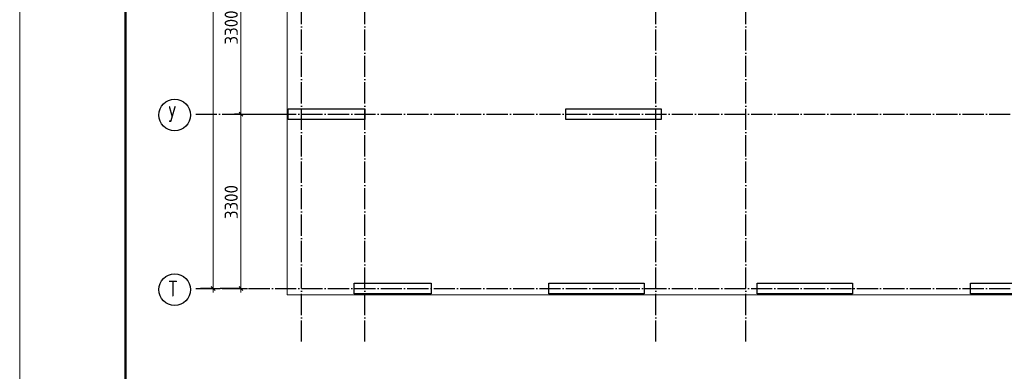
# Model space of a CAD drawing. Header units: millimetres. Extents: x -49773 to 2322955, y -3321 to 58485.
# Tile 123 of 256: x 536917 to 555535, y 31136 to 37783. Entities that reach past the tile are written whole.
import ezdxf

# ---------------------------------------------------------------- set-up
doc = ezdxf.new("R2010")
doc.units = ezdxf.units.MM
for name, pattern in [('______11', [500, 400, -50, 0, -50]), ('______3', [500, 400, -100]), ('______5', [1100, 800, -100, 100, -100])]:
    doc.linetypes.add(name, pattern=pattern)
doc.layers.add('Standard', color=7, linetype='Continuous', lineweight=25)
doc.layers.add('Балка_ общее', color=7, linetype='______3', lineweight=13)
doc.layers.add('Осевая линия_ общее', color=7, linetype='______5', lineweight=13, true_color=0xa0a0a0)
doc.styles.add('ISOCPEUR', font='txt')

msp = doc.modelspace()

# ---------------------------------------------------------------- linework, layer by layer
at = {"color": 7, "linetype": 'Continuous', "lineweight": 25, "transparency": 33554687}
for p, q in [((541994.6, 35899.3), (541994.6, 36099.3)), ((541994.6, 36099.3), (543444.6, 36099.3)), ((543444.6, 36099.3), (543444.6, 35899.3)), ((547244.6, 35899.3), (547244.6, 36099.3)), ((547244.6, 36099.3), (549044.6, 36099.3)), ((549044.6, 36099.3), (549044.6, 35899.3)), ((543444.6, 35899.3), (541994.6, 35899.3)), ((549044.6, 35899.3), (547244.6, 35899.3)), ((543244.6, 32599.3), (543244.6, 32799.3)), ((543244.6, 32799.3), (544694.6, 32799.3)), ((544694.6, 32799.3), (544694.6, 32599.3)), ((546924.6, 32599.3), (546924.6, 32799.3)), ((546924.6, 32799.3), (548724.6, 32799.3)), ((548724.6, 32799.3), (548724.6, 32599.3)), ((550864.6, 32599.3), (550864.6, 32799.3)), ((550864.6, 32799.3), (552664.6, 32799.3)), ((552664.6, 32799.3), (552664.6, 32599.3)), ((554894.6, 32599.3), (554894.6, 32799.3)), ((554894.6, 32799.3), (556344.6, 32799.3)), ((544694.6, 32599.3), (543244.6, 32599.3)), ((548724.6, 32599.3), (546924.6, 32599.3)), ((552664.6, 32599.3), (550864.6, 32599.3)), ((556344.6, 32599.3), (554894.6, 32599.3))]:
    msp.add_line(p, q, dxfattribs=at)
at = {"layer": 'Standard', "color": 7, "linetype": 'Continuous', "lineweight": 13, "transparency": 33554687}
msp.add_lwpolyline([(536916.8, -1424.7), (578916.8, -1424.7), (578916.8, 57975.3), (536916.8, 57975.3), (536916.8, -1424.7)], close=True, dxfattribs=at)
at = {"layer": 'Standard', "color": 7, "linetype": 'Continuous', "lineweight": 50, "transparency": 33554687}
msp.add_lwpolyline([(538916.8, 57475.3), (578416.8, 57475.3), (578416.8, -924.7), (538916.8, -924.7), (538916.8, 57475.3)], close=True, dxfattribs=at)
at = {"layer": 'Standard', "color": 254, "linetype": 'Continuous', "lineweight": 13, "true_color": 0xc4c4ff, "transparency": 33554687}
msp.add_lwpolyline([(541974.6, 32579.4), (558184.6, 32579.4), (558184.6, 53859.4), (541974.6, 53859.4), (541974.6, 32579.4)], dxfattribs=at)
at = {"layer": 'Балка_ общее', "color": 7, "linetype": 'Continuous', "lineweight": 13, "transparency": 33554687}
for p, q in [((541101.5, 35999.3), (541101.5, 39299.3)), ((540576, 32699.3), (540576, 32624.3)), ((541101.5, 32699.3), (541101.5, 32624.3))]:
    msp.add_line(p, q, dxfattribs=at)
at = {"layer": 'Балка_ общее', "color": 251, "linetype": 'Continuous', "lineweight": -3, "true_color": 0x656565, "transparency": 33554687}
for p, q in [((541101.5, 35999.3), (540976.5, 35999.3)), ((541101.5, 35999.3), (541226.5, 35999.3)), ((541101.5, 35999.3), (541877, 35999.3)), ((540576, 32699.3), (540334.6, 32699.3)), ((540576, 32699.3), (540451, 32699.3)), ((540576, 32699.3), (540701, 32699.3)), ((541101.5, 32699.3), (540704.6, 32699.3)), ((541101.5, 32699.3), (540976.5, 32699.3)), ((541101.5, 32699.3), (541226.5, 32699.3))]:
    msp.add_line(p, q, dxfattribs=at)
at = {"layer": 'Балка_ общее', "color": 7, "linetype": 'Continuous', "lineweight": 25, "transparency": 33554687}
for p, q in [((541139, 35961.8), (541064, 36036.8)), ((540613.5, 32661.8), (540538.5, 32736.9)), ((541139, 32661.8), (541064, 32736.9))]:
    msp.add_line(p, q, dxfattribs=at)
at = {"layer": 'Балка_ общее', "color": 7, "linetype": 'Continuous', "lineweight": 13, "transparency": 33554687}
for points in [[(540576, 32699.3), (540576, 42689), (540576, 42689), (540576, 53739.4)], [(541101.5, 32699.3), (541101.5, 33931.4), (541101.5, 33931.4), (541101.5, 35999.3)]]:
    msp.add_lwpolyline(points, dxfattribs=at)
at = {"layer": 'Осевая линия_ общее', "color": 253, "linetype": '______11', "lineweight": -3, "true_color": 0xa0a0a0, "transparency": 33554687}
for p, q in [((542244.6, 31699.3), (542244.6, 55739.4)), ((543444.6, 31699.3), (543444.6, 55739.4)), ((548944.6, 31699.3), (548944.6, 55739.4)), ((550644.6, 31699.3), (550644.6, 55739.4)), ((540244.6, 35999.3), (557034.6, 35999.3)), ((540244.6, 32699.3), (557034.6, 32699.3))]:
    msp.add_line(p, q, dxfattribs=at)
at = {"layer": 'Осевая линия_ общее', "color": 7, "linetype": 'Continuous', "lineweight": 25, "transparency": 33554687}
for centre in [(539848.3, 35979.9), (539848.3, 32679.9)]:
    msp.add_circle(centre, 298.8, dxfattribs=at)

# ---------------------------------------------------------------- texts
at = {"layer": 'Балка_ общее', "color": 7, "linetype": 'Continuous', "lineweight": 25, "transparency": 33554687, "char_height": 250, "width": 816.012, "attachment_point": 7, "rotation": 90, "style": 'ISOCPEUR'}
for insert in [(541041.5, 37311.9), (541041.5, 34011.9)]:
    msp.add_mtext('\\W0.93;3300', dxfattribs=dict(at, insert=insert))
at = {"layer": 'Осевая линия_ общее', "color": 7, "linetype": 'Continuous', "lineweight": 25, "transparency": 33554687, "char_height": 300, "width": 359.83, "attachment_point": 7, "style": 'ISOCPEUR'}
for s, insert in [('\\W0.80;У', (539728.3, 35849.4)), ('\\W0.80;Т', (539728.3, 32549.4))]:
    msp.add_mtext(s, dxfattribs=dict(at, insert=insert))

doc.saveas('drawing.dxf')
